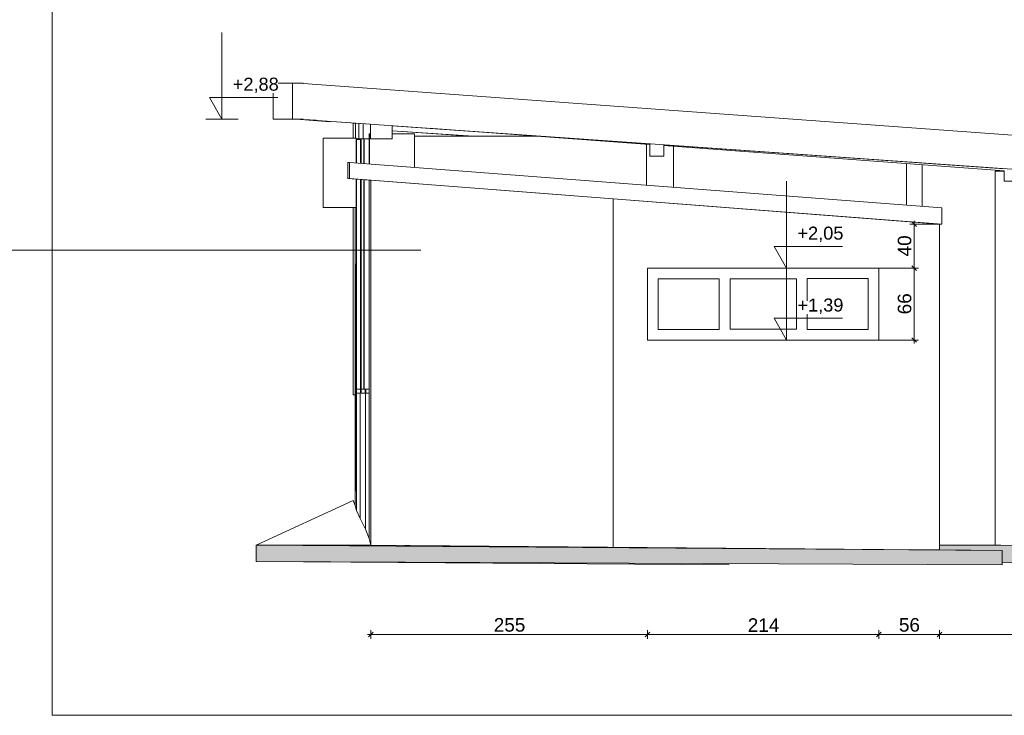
# Model space of a CAD drawing. Header units: millimetres. Extents: x -68772 to 137055, y -73300 to 19650.
# Tile 198 of 212: x 59271 to 68354, y -4097 to 2316. Entities that reach past the tile are written whole.
import ezdxf

# ---------------------------------------------------------------- set-up
doc = ezdxf.new("R2010")
doc.units = ezdxf.units.MM
doc.header["$MEASUREMENT"] = 0
doc.set_wipeout_variables(frame=1)
doc.linetypes.add('Wipeout_Contour', pattern=[1000, 0, -1000])
for name, color, linetype in [('Dimensions', 7, 'Continuous'), ('Doors', 7, 'Continuous'), ('Nowe_Sections', 7, 'Continuous'), ('Spot Elevations', 7, 'Continuous')]:
    doc.layers.add(name, color=color, linetype=linetype)
for name, color, linetype, lineweight in [('Dimensions_Nr_pióra__7', 7, 'Continuous', 5), ('Doors_Nr_pióra__7', 7, 'Continuous', 5), ('Doors_Nr_pióra__9', 254, 'Continuous', 18), ('Floors_Nr_pióra__7', 7, 'Continuous', 5), ('Interior Edges_Nr_pióra__7', 7, 'Continuous', 5), ('Nowe_0_Nr_pióra__1', 7, 'Continuous', 18), ('Nowe_0_Nr_pióra__7', 7, 'Continuous', 5), ('Nowe_Sections_Nr_pióra__7', 7, 'Continuous', 5), ('Nowe_Walls_Nr_pióra__7', 7, 'Continuous', 5), ('Spot Elevations_Nr_pióra__7', 7, 'Continuous', 5), ('Walls_Nr_pióra__7', 7, 'Continuous', 5)]:
    doc.layers.add(name, color=color, linetype=linetype, lineweight=lineweight)
doc.styles.add('GENERATED_STYLE_1', font='arial.ttf')
doc.styles.add('GENERATED_STYLE_3', font='arial.ttf')
doc.dimstyles.new('GENERATED_STYLE__5', dxfattribs={"dimtxt": 125, "dimasz": 40.305087, "dimexe": 0.18, "dimexo": 0.164042, "dimgap": 0.09, "dimtad": 1, "dimdec": 0, "dimlfac": 0.1, "dimzin": 0, "dimdsep": 46, "dimtxsty": 'GENERATED_STYLE_1', "dimblk": 'ARROWHEAD_6', "dimblk1": 'ARROWHEAD_6', "dimblk2": 'ARROWHEAD_6', "dimcen": 0.09, "dimclrd": 7, "dimclre": 7, "dimclrt": 7, "dimadec": 1, "dimazin": 0, "dimtfac": 1, "dimtdec": 4, "dimtmove": 0, "dimatfit": 3, "dimfxl": 0, "dimtolj": 1, "dimtzin": 0, "dimarcsym": 0})
doc.dimstyles.new('GENERATED_STYLE__7', dxfattribs={"dimtxt": 125, "dimasz": 40.305087, "dimexe": 0.18, "dimexo": 0.164042, "dimgap": 0.09, "dimtad": 1, "dimtih": 1, "dimtoh": 1, "dimdec": 0, "dimlfac": 0.1, "dimzin": 0, "dimdsep": 46, "dimtxsty": 'GENERATED_STYLE_1', "dimblk": 'ARROWHEAD_6', "dimblk1": 'ARROWHEAD_6', "dimblk2": 'ARROWHEAD_6', "dimcen": 0.09, "dimse1": 1, "dimse2": 1, "dimclrd": 7, "dimclre": 7, "dimclrt": 7, "dimadec": 1, "dimazin": 0, "dimtfac": 1, "dimtdec": 4, "dimtmove": 0, "dimatfit": 3, "dimfxl": 0, "dimtolj": 1, "dimtzin": 0, "dimarcsym": 0})

# ---------------------------------------------------------------- blocks, each defined once
blk = doc.blocks.new('Spot Elevations - Высотная отметка - Закрашенное значение-23738-Rzut', base_point=(-269.5, 0))
at = {"layer": 'Spot Elevations_Nr_pióra__7', "color": 7, "linetype": 'Continuous', "lineweight": 5}
blk.add_line((-419.5, 0), (430.5, 0), dxfattribs=at)
blk = doc.blocks.new('Дверь_порог_ - Дверь-8971669-F3', base_point=(0, 0))
at = {"layer": 'Doors_Nr_pióra__9', "linetype": 'Continuous', "lineweight": 18}
for points in [[(-11270.8, 1645), (-11270.8, -445), (-11270.4, -445), (-11270.4, 1605), (-11262.6, 1605), (-11262.6, 1645)], [(-11270.4, -425), (-11262.6, -425), (-11262.6, 1605), (-11270.4, 1605)], [(-11270.4, -445), (-11262.6, -445), (-11262.7, -425), (-11270.4, -425)]]:
    blk.add_hatch(color=254, dxfattribs=at).paths.add_polyline_path(points)
at = {"layer": 'Doors_Nr_pióra__7', "color": 7, "linetype": 'Continuous', "lineweight": 5}
for p, q in [((-11270.8, -445), (-11270.8, 1645)), ((-11262.6, 1605), (-11270.4, 1605)), ((-11270.4, -425), (-11270.4, 1605)), ((-11270.4, 1605), (-11270.4, -445)), ((-11270.4, 1605), (-11262.6, 1605)), ((-11262.6, -425), (-11270.4, -425)), ((-11270.4, -425), (-11262.6, -425)), ((-11270.4, -425), (-11270.4, -445))]:
    blk.add_line(p, q, dxfattribs=at)
blk = doc.blocks.new('*D731')
at = {"layer": 'Dimensions_Nr_pióra__7', "color": 7, "linetype": 'Continuous', "lineweight": 5}
for p, q in [((62479.8, -3352.7), (62511.6, -3352.7)), ((62532.8, -3331.5), (62490.4, -3373.9)), ((62511.6, -3392.5), (62511.6, -3313)), ((62511.6, -3352.7), (65062.4, -3352.7)), ((65083.6, -3331.5), (65041.2, -3373.9)), ((65062.4, -3392.5), (65062.4, -3313))]:
    blk.add_line(p, q, dxfattribs=at)
at = {"color": 254, "linetype": 'Wipeout_Contour', "lineweight": 0, "ltscale": 255482.182701}
blk.add_wipeout([(63644.7, -3327.7), (63929.3, -3327.7), (63929.3, -3202.7), (63644.7, -3202.7)], dxfattribs=at).dxf.layer = 'Dimensions'
at = {"layer": 'Dimensions_Nr_pióra__7', "color": 7, "lineweight": 5, "insert": (63644.7, -3327.7), "char_height": 125, "attachment_point": 7, "style": 'GENERATED_STYLE_1'}
blk.add_mtext('\\A1;255', dxfattribs=at)
blk = doc.blocks.new('ARROWHEAD_6')
at = {"color": 0, "linetype": 'Continuous', "lineweight": 0}
for p, q in [((0, 0), (-1, 0)), ((-0.5, -0.5), (0.5, 0.5))]:
    blk.add_line(p, q, dxfattribs=at)
blk = doc.blocks.new('*D732')
at = {"layer": 'Dimensions_Nr_pióra__7', "color": 7, "linetype": 'Continuous', "lineweight": 5}
for p, q in [((65083.6, -3331.5), (65041.2, -3373.9)), ((65062.4, -3392.5), (65062.4, -3313)), ((65062.4, -3352.7), (67197.4, -3352.7)), ((67218.6, -3331.5), (67176.2, -3373.9)), ((67197.4, -3392.5), (67197.4, -3313))]:
    blk.add_line(p, q, dxfattribs=at)
at = {"color": 254, "linetype": 'Wipeout_Contour', "lineweight": 0, "ltscale": 264841.89573}
blk.add_wipeout([(65987.6, -3327.7), (66272.2, -3327.7), (66272.2, -3202.7), (65987.6, -3202.7)], dxfattribs=at).dxf.layer = 'Dimensions'
at = {"layer": 'Dimensions_Nr_pióra__7', "color": 7, "lineweight": 5, "insert": (65987.6, -3327.7), "char_height": 125, "attachment_point": 7, "style": 'GENERATED_STYLE_1'}
blk.add_mtext('\\A1;214', dxfattribs=at)
blk = doc.blocks.new('*D733')
at = {"layer": 'Dimensions_Nr_pióra__7', "color": 7, "linetype": 'Continuous', "lineweight": 5}
for p, q in [((67218.6, -3331.5), (67176.2, -3373.9)), ((67197.4, -3392.5), (67197.4, -3313)), ((67197.4, -3352.7), (67756.5, -3352.7)), ((67777.7, -3331.5), (67735.3, -3373.9)), ((67756.5, -3392.5), (67756.5, -3313))]:
    blk.add_line(p, q, dxfattribs=at)
at = {"color": 254, "linetype": 'Wipeout_Contour', "lineweight": 0, "ltscale": 270223.758423}
blk.add_wipeout([(67382.1, -3327.7), (67571.8, -3327.7), (67571.8, -3202.7), (67382.1, -3202.7)], dxfattribs=at).dxf.layer = 'Dimensions'
at = {"layer": 'Dimensions_Nr_pióra__7', "color": 7, "lineweight": 5, "insert": (67382.1, -3327.7), "char_height": 125, "attachment_point": 7, "style": 'GENERATED_STYLE_1'}
blk.add_mtext('\\A1;56', dxfattribs=at)
blk = doc.blocks.new('*D734')
at = {"layer": 'Dimensions_Nr_pióra__7', "color": 7, "linetype": 'Continuous', "lineweight": 5}
for p, q in [((67777.7, -3331.5), (67735.3, -3373.9)), ((67756.5, -3392.5), (67756.5, -3313)), ((67756.5, -3352.7), (71000.2, -3352.7)), ((71021.4, -3331.5), (70979, -3373.9)), ((71000.2, -3392.5), (71000.2, -3313))]:
    blk.add_line(p, q, dxfattribs=at)
at = {"color": 254, "linetype": 'Wipeout_Contour', "lineweight": 0, "ltscale": 277820.706093}
blk.add_wipeout([(69236.1, -3327.7), (69520.6, -3327.7), (69520.6, -3202.7), (69236.1, -3202.7)], dxfattribs=at).dxf.layer = 'Dimensions'
at = {"layer": 'Dimensions_Nr_pióra__7', "color": 7, "lineweight": 5, "insert": (69236.1, -3327.7), "char_height": 125, "attachment_point": 7, "style": 'GENERATED_STYLE_1'}
blk.add_mtext('\\A1;324', dxfattribs=at)
blk = doc.blocks.new('*D740')
at = {"layer": 'Dimensions_Nr_pióra__7', "color": 7, "linetype": 'Continuous', "lineweight": 5}
for p, q in [((67562.7, 26.2), (67197.5, 26.2)), ((67501.7, 47.4), (67544.2, 5)), ((67522.9, -636.8), (67522.9, 26.2)), ((67501.7, -615.6), (67544.2, -658)), ((67562.7, -636.8), (67197.5, -636.8)), ((67522.9, -668.6), (67522.9, -636.8))]:
    blk.add_line(p, q, dxfattribs=at)
at = {"color": 254, "linetype": 'Wipeout_Contour', "lineweight": 0, "ltscale": 269744.785019}
blk.add_wipeout([(67497.9, -400.2), (67497.9, -210.5), (67372.9, -210.5), (67372.9, -400.2)], dxfattribs=at).dxf.layer = 'Dimensions'
at = {"layer": 'Dimensions_Nr_pióra__7', "color": 7, "lineweight": 5, "insert": (67497.9, -400.2), "char_height": 125, "attachment_point": 7, "rotation": 90, "style": 'GENERATED_STYLE_1'}
blk.add_mtext('\\A1;66', dxfattribs=at)
blk = doc.blocks.new('*D741')
at = {"layer": 'Dimensions_Nr_pióra__7', "color": 7, "linetype": 'Continuous', "lineweight": 5}
for p, q in [((67522.9, 430.9), (67522.9, 462.7)), ((67762.8, 430.9), (67483.2, 430.9)), ((67544.2, 409.7), (67501.7, 452.1)), ((67522.9, 26.2), (67522.9, 430.9)), ((67562.7, 26.2), (67197.5, 26.2)), ((67501.7, 47.4), (67544.2, 5))]:
    blk.add_line(p, q, dxfattribs=at)
at = {"color": 254, "linetype": 'Wipeout_Contour', "lineweight": 0, "ltscale": 269743.569787}
blk.add_wipeout([(67497.9, 133.7), (67497.9, 323.4), (67372.9, 323.4), (67372.9, 133.7)], dxfattribs=at).dxf.layer = 'Dimensions'
at = {"layer": 'Dimensions_Nr_pióra__7', "color": 7, "lineweight": 5, "insert": (67497.9, 133.7), "char_height": 125, "attachment_point": 7, "rotation": 90, "style": 'GENERATED_STYLE_1'}
blk.add_mtext('\\A1;40', dxfattribs=at)
blk = doc.blocks.new('Wymiary_14', base_point=(66346.1, 26.2))
at = {"layer": 'Nowe_Sections_Nr_pióra__7', "color": 7, "linetype": 'Continuous', "lineweight": 5}
for p, q in [((66346.1, 26.2), (66346.1, 826.2)), ((66346.1, 26.2), (66230.1, 226.2)), ((66230.1, 226.2), (66346.1, 226.2)), ((66346.1, 226.2), (66861.9, 226.2)), ((66346.1, 26.2), (66196.1, 26.2)), ((66346.1, 26.2), (66496.1, 26.2))]:
    blk.add_line(p, q, dxfattribs=at)
at = {"color": 254, "linetype": 'Wipeout_Contour', "lineweight": 0, "ltscale": 266619.347971}
blk.add_wipeout([(66446.1, 266.2), (66861.9, 266.2), (66861.9, 386.2), (66446.1, 386.2)], dxfattribs=at).dxf.layer = 'Nowe_Sections'
at = {"layer": 'Nowe_Sections_Nr_pióra__7', "color": 7, "lineweight": 5, "insert": (66446.1, 266.2), "char_height": 120, "attachment_point": 7, "style": 'GENERATED_STYLE_3'}
blk.add_mtext('\\A1;+2,05', dxfattribs=at)
blk = doc.blocks.new('Wymiary_15', base_point=(66346.1, -636.8))
at = {"layer": 'Nowe_Sections_Nr_pióra__7', "color": 7, "linetype": 'Continuous', "lineweight": 5}
for p, q in [((66346.1, -636.8), (66346.1, 163.2)), ((66346.1, -636.8), (66230.1, -436.8)), ((66230.1, -436.8), (66346.1, -436.8)), ((66346.1, -436.8), (66861.9, -436.8)), ((66346.1, -636.8), (66196.1, -636.8)), ((66346.1, -636.8), (66496.1, -636.8))]:
    blk.add_line(p, q, dxfattribs=at)
at = {"color": 254, "linetype": 'Wipeout_Contour', "lineweight": 0, "ltscale": 266619.559232}
blk.add_wipeout([(66446.1, -396.8), (66861.9, -396.8), (66861.9, -276.8), (66446.1, -276.8)], dxfattribs=at).dxf.layer = 'Nowe_Sections'
at = {"layer": 'Nowe_Sections_Nr_pióra__7', "color": 7, "lineweight": 5, "insert": (66446.1, -396.8), "char_height": 120, "attachment_point": 7, "style": 'GENERATED_STYLE_3'}
blk.add_mtext('\\A1;+1,39', dxfattribs=at)
blk = doc.blocks.new('Wymiary_19', base_point=(61136.9, 1399.6))
at = {"layer": 'Nowe_Sections_Nr_pióra__7', "color": 7, "linetype": 'Continuous', "lineweight": 5}
for p, q in [((61136.9, 1399.6), (61136.9, 2199.6)), ((61136.9, 1399.6), (61020.9, 1599.6)), ((61020.9, 1599.6), (61136.9, 1599.6)), ((61136.9, 1599.6), (61652.7, 1599.6)), ((61136.9, 1399.6), (60986.9, 1399.6)), ((61136.9, 1399.6), (61286.9, 1399.6))]:
    blk.add_line(p, q, dxfattribs=at)
at = {"color": 254, "linetype": 'Wipeout_Contour', "lineweight": 0, "ltscale": 245873.244934}
blk.add_wipeout([(61236.9, 1639.6), (61652.7, 1639.6), (61652.7, 1759.6), (61236.9, 1759.6)], dxfattribs=at).dxf.layer = 'Nowe_Sections'
at = {"layer": 'Nowe_Sections_Nr_pióra__7', "color": 7, "lineweight": 5, "insert": (61236.9, 1639.6), "char_height": 120, "attachment_point": 7, "style": 'GENERATED_STYLE_3'}
blk.add_mtext('\\A1;+2,88', dxfattribs=at)

msp = doc.modelspace()

# ---------------------------------------------------------------- hatches: boundary and pattern name
at = {"layer": 'Nowe_0_Nr_pióra__1', "linetype": 'Continuous', "lineweight": 18}
for points in [[(61452, -2528.7), (62511, -2528.7), (68334.1, -2578.7), (68334.1, -2710.4), (61452, -2678.7)], [(68334.1, -2578.7), (67756.5, -2572.1), (67756.5, -2528.7), (68321.1, -2528.7), (71985.7, -2578.7), (75088.8, -2578.7), (75088.8, -2709.9), (68334.1, -2689.3)]]:
    msp.add_hatch(color=7, dxfattribs=at).paths.add_polyline_path(points)

# ---------------------------------------------------------------- linework, layer by layer
at = {"layer": 'Floors_Nr_pióra__7', "color": 7, "linetype": 'Continuous', "lineweight": 5}
for p, q in [((62368.6, 1361.3), (62346.8, 1361.3)), ((62707, 1292.8), (63456.2, 1241.3)), ((63431.5, 1241.3), (62707, 1291.1)), ((62297.2, 850.9), (62297.2, 1000.9)), ((62313.7, 1000.9), (62297.2, 1000.9)), ((62313.7, 1000.9), (62313.7, 850.9)), ((67779.4, 580.9), (62313.7, 1000.9)), ((62297.2, 850.9), (62313.7, 850.9)), ((62497.2, 835.6), (62297.2, 850.9)), ((62313.7, 850.9), (67779.4, 430.9)), ((67779.4, 580.9), (67779.4, 430.9)), ((67779.4, 430.9), (67763, 430.9)), ((62369.2, -2008.7), (62377.4, -2008.7)), ((62369.2, -2008.7), (62369.2, -2028.7)), ((61452, -2528.7), (61452, -2678.7)), ((68334.1, -2578.7), (61452, -2528.7)), ((71985.7, -2578.7), (68321.1, -2528.7)), ((67655.6, -2572.8), (67655.4, -2572.1)), ((68334.1, -2578.7), (68334.1, -2710.4)), ((61452, -2678.7), (65815.4, -2710.4))]:
    msp.add_line(p, q, dxfattribs=at)
at = {"layer": 'Interior Edges_Nr_pióra__7', "color": 7, "linetype": 'Continuous', "lineweight": 5}
for p, q in [((61822.4, 1399.6), (62135.9, 1375.3)), ((61828.3, 1399.6), (62005.5, 1388.9)), ((63041.1, 1315.9), (65081.7, 1165.1)), ((65212.8, 1155.4), (68353.3, 923.3)), ((62346.8, -2117.1), (61452, -2528.7)), ((62511, -2528.7), (61452, -2528.7)), ((68334.1, -2578.7), (63455.3, -2536.3)), ((67756.5, -2528.7), (68321.1, -2528.7)), ((67744.3, -2572.1), (67727.2, -2573.4))]:
    msp.add_line(p, q, dxfattribs=at)
at = {"layer": 'Nowe_0_Nr_pióra__1', "color": 7, "linetype": 'Continuous', "lineweight": 18, "flags": 128}
for points in [[(61452, -2528.7), (62511, -2528.7), (68334.1, -2578.7), (68334.1, -2710.4), (61452, -2678.7)], [(68334.1, -2578.7), (67756.5, -2572.1), (67756.5, -2528.7), (68321.1, -2528.7), (71985.7, -2578.7), (75088.8, -2578.7), (75088.8, -2709.9), (68334.1, -2689.3)]]:
    msp.add_lwpolyline(points, close=True, dxfattribs=at)
at = {"layer": 'Nowe_0_Nr_pióra__7', "color": 7, "linetype": 'Continuous', "lineweight": 5}
for p, q in [((59570.8, -4097.1), (59570.8, 18249.8)), ((84028, -4097.1), (59570.8, -4097.1))]:
    msp.add_line(p, q, dxfattribs=at)
at = {"layer": 'Nowe_Walls_Nr_pióra__7', "color": 7, "linetype": 'Continuous', "lineweight": 5}
for p, q in [((62069.9, 1223.7), (62375.9, 1223.7)), ((62069.9, 585.6), (62069.9, 1223.7)), ((62375.9, 1223.7), (62375.9, 996.1)), ((62375.9, 846.1), (62375.9, 585.6)), ((62375.9, 585.6), (62069.9, 585.6)), ((65062.4, 26.2), (67197.4, 26.2)), ((65062.4, -636.8), (65062.4, 26.2)), ((67197.4, 26.2), (67197.4, -636.8)), ((65162.5, -71.7), (65724.2, -71.7)), ((65162.5, -538.9), (65162.5, -71.7)), ((65724.2, -71.7), (65724.2, -538.9)), ((65824.1, -72.8), (66436.5, -72.8)), ((65824.1, -537.3), (65824.1, -72.8)), ((66436.5, -72.8), (66436.5, -537.3)), ((66534.7, -71.2), (67098.5, -71.2)), ((66534.7, -538.7), (66534.7, -71.2)), ((67098.5, -71.2), (67098.5, -538.7)), ((65724.2, -538.9), (65162.5, -538.9)), ((66436.5, -537.3), (65824.1, -537.3)), ((67098.5, -538.7), (66534.7, -538.7)), ((67197.4, -636.8), (65062.4, -636.8))]:
    msp.add_line(p, q, dxfattribs=at)
at = {"layer": 'Spot Elevations_Nr_pióra__7', "color": 7, "linetype": 'Continuous', "lineweight": 5}
msp.add_line((62313.7, 850.9), (62317.9, 850.9), dxfattribs=at)
at = {"layer": 'Walls_Nr_pióra__7', "color": 7, "linetype": 'Continuous', "lineweight": 5}
for p, q in [((61608.4, 1399.6), (61608.4, 1731.3)), ((61700.7, 1731.3), (61608.4, 1731.3)), ((61700.7, 1731.3), (61887.2, 1731.3)), ((61787.2, 1399.6), (61787.2, 1731.3)), ((61887.2, 1731.3), (61887.2, 1727.6)), ((71424.5, 1035.1), (61887.2, 1727.6)), ((61608.4, 1399.6), (61700.7, 1399.6)), ((61887.2, 1399.6), (61700.7, 1399.6)), ((61885.7, 1397.3), (61885.7, 1399.6)), ((62505.1, 1353.7), (61885.7, 1397.3)), ((61885.7, 1397.3), (61887.2, 1397.2)), ((61887.2, 1399.6), (61887.2, 1397.2)), ((61887.2, 1397.2), (71424.5, 725.5)), ((62347.1, 1361.3), (62347.1, 1223.7)), ((62368.6, 1361.3), (62368.6, 1223.7)), ((62399.2, 1361.2), (62399.2, 1218.4)), ((62439.5, 1358.3), (62439.5, 1218.4)), ((62507, 1218.4), (62507, 1353.6)), ((62707, 1339.5), (62707, 1218.4)), ((65082.1, 1172.2), (62707, 1339.4)), ((62372, 1218.4), (62493.8, 1218.4)), ((62378.5, 995.9), (62378.5, 1218.4)), ((62379.7, 995.8), (62379.7, 1210.9)), ((62379.7, 1210.9), (62415.8, 1210.9)), ((62412.2, 1210.9), (62412.2, 1218.4)), ((62415.8, 993.1), (62415.8, 1218.4)), ((62420.5, 1218.4), (62420.5, 992.7)), ((62447.5, 990.6), (62447.5, 1218.4)), ((62450.2, 1218.4), (62450.2, 990.4)), ((62493.8, 1264.6), (62493.8, 987.1)), ((62493.8, 1264.6), (62501.6, 1264.6)), ((62497.2, 986.8), (62497.2, 1264.6)), ((62707, 1218.4), (62501.6, 1218.4)), ((62707, 1264.6), (62912.2, 1264.6)), ((62912.2, 1264.6), (62912.2, 954.9)), ((64050.8, 1241.3), (62912.6, 1241.3)), ((62912.6, 1241.3), (62912.6, 954.9)), ((65052.6, 790.5), (65052.6, 1167.3)), ((65082.8, 1057.7), (65082.8, 1172.1)), ((65212.8, 1163), (65212.8, 1057.7)), ((68354, 941.7), (65212.8, 1162.9)), ((65301.4, 1148.9), (65301.4, 771.3)), ((65302.5, 1148.8), (65302.5, 771.3)), ((65212.8, 1057.7), (65080.9, 1057.7)), ((67452.3, 606.1), (67452.3, 989.9)), ((67595.4, 595.1), (67595.4, 979.4)), ((67597.4, 979.2), (67597.4, 594.9)), ((68352.9, 920.2), (68271.2, 920.2)), ((68271.2, 920.2), (68271.2, -2528.7)), ((68271.2, -2528.7), (68271.2, 920.2)), ((68352.9, 923.4), (68352.9, 828.9)), ((62378.5, -2208.8), (62378.5, 844.7)), ((62379.7, -1128.4), (62379.7, 844.6)), ((62415.8, -1088.7), (62415.8, 841.8)), ((62420.5, 841.4), (62420.5, -1088.7)), ((62447.5, -1088.7), (62447.5, 839.4)), ((62450.2, 839.2), (62450.2, -1088.7)), ((62493.8, -2468.2), (62493.8, 835.8)), ((62511.6, 835.6), (62497.2, 835.6)), ((64744.6, 664), (62511.6, 835.6)), ((62511.6, 835.6), (62511.6, -2529.5)), ((68484.7, 828.9), (68352.9, 828.9)), ((67756.5, 432.5), (64744.6, 664)), ((64744.6, 664), (64744.6, -2547.5)), ((64744.6, -2547.5), (64744.6, 664)), ((62349.1, -1142.1), (62349.1, 585.6)), ((62365.6, -2163.5), (62365.6, 585.6)), ((67756.5, 432.5), (67756.5, -2572.1)), ((62368.2, 61.3), (62377.4, 61.3)), ((62368.2, -2028.7), (62368.2, 61.3)), ((62377.4, 61.3), (62377.4, -2028.7)), ((65062.4, 26.2), (67197.4, 26.2)), ((65062.4, -636.8), (65062.4, 26.2)), ((67197.4, 26.2), (67197.4, -636.8)), ((67197.4, -636.8), (65062.4, -636.8)), ((62379.7, -1089.1), (62415.8, -1089.1)), ((62415.8, -1088.7), (62415.8, -1128.4)), ((62420.5, -1088.7), (62415.8, -1088.7)), ((62420.5, -1128.4), (62420.5, -1088.7)), ((62420.5, -1088.7), (62493.8, -1088.7)), ((62459.4, -1089.3), (62459.3, -1089.3)), ((62459.3, -1089.3), (62459.3, -1128.4)), ((62459.4, -1088.7), (62459.4, -1089.3)), ((62460.5, -2381.7), (62460.5, -1088.7)), ((62460.5, -1088.7), (62460.5, -2381.7)), ((62463.2, -1128.4), (62463.2, -1088.7)), ((62365.6, -1142.1), (62349.1, -1142.1)), ((62412.2, -1128.4), (62379.7, -1128.4)), ((62415.8, -1128.4), (62412.2, -1128.4)), ((62412.2, -1128.4), (62412.2, -2283.4)), ((62459.3, -1128.4), (62420.5, -1128.4)), ((62493.8, -1128.4), (62463.2, -1128.4)), ((62377.4, -2028.7), (62368.2, -2028.7)), ((62346.8, -2117.1), (62365.6, -2163.5)), ((62365.6, -2163.5), (62378.5, -2208.8)), ((62378.5, -2208.8), (62412.2, -2283.4)), ((62412.2, -2283.4), (62460.5, -2381.7)), ((62460.5, -2381.7), (62493.8, -2468.2)), ((62493.8, -2468.2), (62511, -2528.7)), ((62511, -2528.7), (62511.6, -2529.5)), ((62511.6, -2529.5), (63455.3, -2536.3)), ((67756.5, -2572.1), (67578.8, -2572.1))]:
    msp.add_line(p, q, dxfattribs=at)

# ---------------------------------------------------------------- block references
at = {"layer": 'Doors', "color": 7, "linetype": 'Continuous', "lineweight": 5, "zscale": 1000}
msp.add_blockref('Дверь_порог_ - Дверь-8971669-F3', (73640, -1583.7), dxfattribs=at)
at = {"layer": 'Spot Elevations', "color": 7, "linetype": 'Continuous', "lineweight": 5, "xscale": 49.99999999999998, "yscale": 49.99999999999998, "zscale": 1000}
msp.add_blockref('Spot Elevations - Высотная отметка - Закрашенное значение-23738-Rzut', (27971.4, 191.1), dxfattribs=at)

# ---------------------------------------------------------------- next in the draw order: block references
at = {"layer": 'Nowe_Sections', "color": 7, "linetype": 'Continuous', "lineweight": 5}
for name, p in [('Wymiary_19', (61136.9, 1399.6)), ('Wymiary_14', (66346.1, 26.2))]:
    msp.add_blockref(name, p, dxfattribs=at)

# ---------------------------------------------------------------- next in the draw order: dimensions: what is measured, and where the dimension line sits
at = {"layer": 'Dimensions', "color": 7, "linetype": 'Continuous', "lineweight": 5}
dim = msp.add_linear_dim(base=(65062.4, -3352.7), p1=(62511.6, -1757.6), p2=(65062.4, -636.8), dimstyle='GENERATED_STYLE__7', dxfattribs=at)
dim.commit()
dim.dimension.update_dxf_attribs({"geometry": '*D731', "text_midpoint": (63787.7, -3265.2), "dimtype": 160})

# ---------------------------------------------------------------- next in the draw order: dimensions: what is measured, and where the dimension line sits
dim = msp.add_linear_dim(base=(67197.3808201, -3352.7358491), p1=(65062.3808201, -636.8077494), p2=(67197.3808201, -636.8077494), dimstyle='GENERATED_STYLE__7', dxfattribs=at)
dim.commit()
dim.dimension.update_dxf_attribs({"geometry": '*D732', "text_midpoint": (66130.5358142, -3265.2358491), "dimtype": 160})

# ---------------------------------------------------------------- next in the draw order: block references
at = {"layer": 'Nowe_Sections', "color": 7, "linetype": 'Continuous', "lineweight": 5}
msp.add_blockref('Wymiary_15', (66346.1, -636.8), dxfattribs=at)

# ---------------------------------------------------------------- next in the draw order: dimensions: what is measured, and where the dimension line sits
at = {"layer": 'Dimensions', "color": 7, "linetype": 'Continuous', "lineweight": 5}
dim = msp.add_linear_dim(base=(67756.5, -3352.7), p1=(67197.4, -636.8), p2=(67756.5, -1757.6), dimstyle='GENERATED_STYLE__7', dxfattribs=at)
dim.commit()
dim.dimension.update_dxf_attribs({"geometry": '*D733', "text_midpoint": (67477.4, -3265.2), "dimtype": 160})

# ---------------------------------------------------------------- next in the draw order: dimensions: what is measured, and where the dimension line sits
dim = msp.add_linear_dim(base=(67522.9, 26.2), p1=(67197.4, -636.8), p2=(67197.4, 26.2), angle=90, dimstyle='GENERATED_STYLE__5', dxfattribs=at)
dim.commit()
dim.dimension.update_dxf_attribs({"geometry": '*D740', "text_midpoint": (67435.4, -304.9), "dimtype": 160, "text_rotation": 90})
dim = msp.add_linear_dim(base=(71000.2, -3352.7), p1=(67756.5, -1757.6), p2=(71000.2, -1757.6), dimstyle='GENERATED_STYLE__7', dxfattribs=at)
dim.commit()
dim.dimension.update_dxf_attribs({"geometry": '*D734', "text_midpoint": (69379, -3265.2), "dimtype": 160})

# ---------------------------------------------------------------- next in the draw order: dimensions: what is measured, and where the dimension line sits
dim = msp.add_linear_dim(base=(67522.9, 430.9), p1=(67197.4, 26.2), p2=(67763, 430.9), angle=90, dimstyle='GENERATED_STYLE__5', dxfattribs=at)
dim.commit()
dim.dimension.update_dxf_attribs({"geometry": '*D741', "text_midpoint": (67435.4, 229), "dimtype": 160, "text_rotation": 90})

doc.saveas('drawing.dxf')
